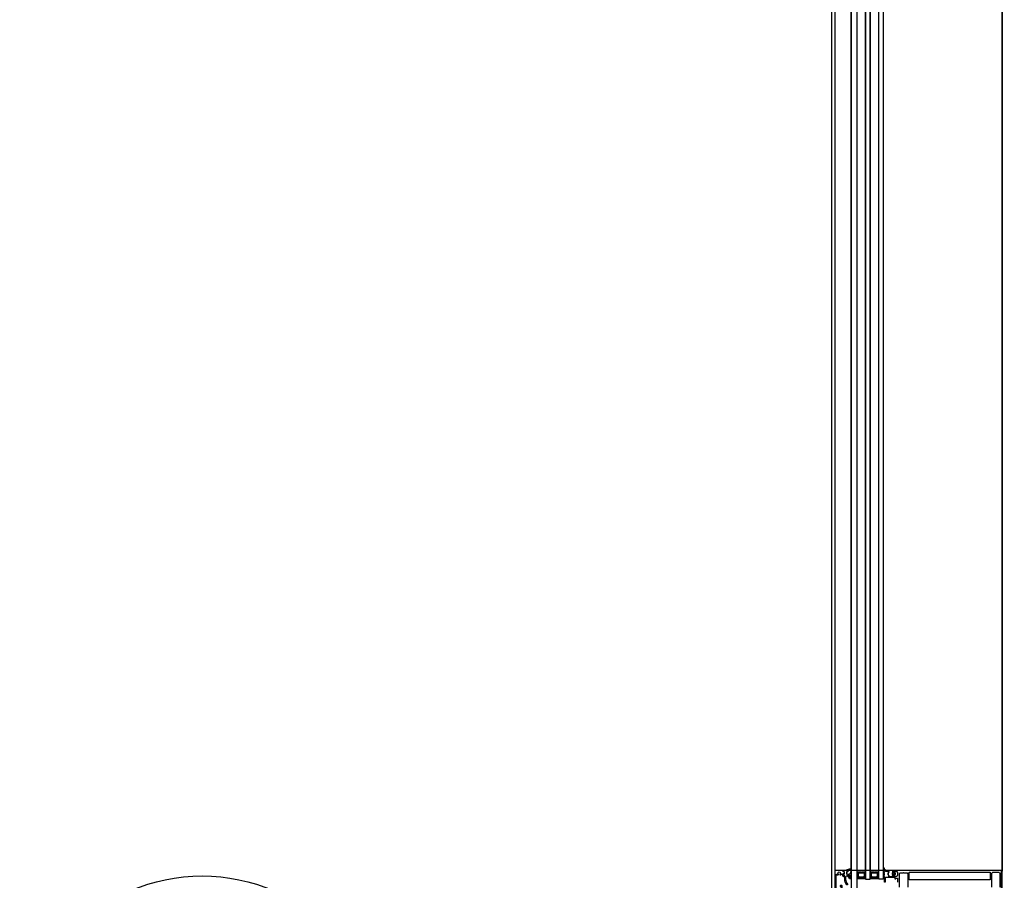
# Model space of a CAD drawing. Header units: millimetres. Extents: x 373037 to 682063, y 76092 to 274210.
# Tile 178 of 256: x 653924 to 655274, y 266476 to 267656. Entities that reach past the tile are written whole.
import ezdxf

# ---------------------------------------------------------------- set-up
doc = ezdxf.new("R2010")
doc.units = ezdxf.units.MM
doc.header["$LTSCALE"] = 100
doc.linetypes.add('ČÁRKOVANÁ', pattern=[19.05, 12.7, -6.35])
doc.layers.get('0').update_dxf_attribs({"linetype": 'CONTINUOUS'})
doc.layers.add('PUDORYS', color=253, linetype='CONTINUOUS')

# ---------------------------------------------------------------- blocks, each defined once
blk = doc.blocks.new('284336')
for points in [[(-0.7, -9.6), (-10, -9.6, 0.414511), (-10.5, -10.1), (-10.5, -15.5, -1), (-11.7, -15.5), (-11.7, -9.6), (-12.7, -8.9, -0.668884), (-12.6, -8.2), (-12, -8, 0.766384), (-12, -7.2), (-12.6, -7, -0.76831), (-12.6, -6.2), (-12, -6, 0.766384), (-12, -5.2), (-12.6, -5, -0.76831), (-12.6, -4.2), (-12, -4, 0.766384), (-12, -3.2), (-12.6, -3, -0.877523), (-12.5, -2.2), (-12.1, -2.2, 0.698129), (-11.8, -1.5, -0.220231), (-12.9, 0.8), (-12.9, 3.5, -0.157143), (-12.8, 3.7), (-12.7, 3.4, -0.067482), (-12.5, 2.5, 0.393136), (-8.7, -1), (-6.1, -1, -0.414214), (-5.6, -1.5), (-5.6, -2.2, -0.267949), (-5.9, -2.6), (-6.4, -2.9, 0.267949), (-6.6, -3.4), (-6.6, -5.8, 0.267949), (-6.4, -6.3), (-5.9, -6.6, -0.267949), (-5.6, -7), (-5.6, -8.1, 0.414215), (-5.1, -8.6), (-0.4, -8.6), (-0.4, -9.3, -0.414212), (-0.7, -9.6)], [(-0.4, 0), (-0.4, -2, 0.990243), (-0.4, -3), (0.9, -3, 0.414214), (1.2, -2.7), (1.2, -2.6, -0.668123), (1.7, -2.4), (2.7, -3.4, -0.199004), (2.9, -3.8), (2.9, -5.4, -0.199038), (2.7, -5.8), (1.7, -6.8, -0.668191), (1.2, -6.6), (1.2, -6.5, 0.414214), (0.9, -6.2), (-0.4, -6.2, 0.990269), (-0.4, -7.2), (-0.4, -8.6), (-5.1, -8.6, -0.414215), (-5.6, -8.1), (-5.6, -7, 0.267949), (-5.8, -6.6), (-6.3, -6.3, -0.267949), (-6.6, -5.8), (-6.6, -3.4, -0.267949), (-6.3, -3), (-5.8, -2.7, 0.267949), (-5.6, -2.2), (-5.6, -1.5, 0.414214), (-6.1, -1), (-8.7, -1, -0.393156), (-12.5, 2.5, 0.067572), (-12.7, 3.4), (-12.8, 3.7, -0.637545), (-12.1, 3.5), (-11.9, 2.5, 0.344315), (-10.1, 0.9), (0, 0.4, -0.406913), (0.4, 0), (-0.4, 0)], [(1.7, -4.3, 0.414235), (1.2, -3.8), (-0.7, -3.8, 0.414214), (-1.2, -4.3), (-1.2, -4.9, 0.414214), (-0.7, -5.4), (1.2, -5.4, 0.414235), (1.7, -4.9), (1.7, -4.3)]]:
    blk.add_lwpolyline(points, format="xyb", close=True)
blk = doc.blocks.new('433270')
blk.add_lwpolyline([(1, 0, 0.414364), (0, -1), (0, -1.4, 0.255924), (0.2, -1.8, -0.547723), (0.2, -3.2, 0.255924), (0, -3.6), (0, -14.6, 0.414214), (0.3, -14.9), (1.2, -14.9, 0.414214), (1.7, -14.4), (1.7, -10.3, -0.414214), (2, -10), (6, -10, 0.414248), (7, -9), (7, -7.7, 0.414179), (6.5, -7.2), (5.7, -7.2, 0.414232), (5.4, -7.5), (5.4, -8.2, -0.414198), (5.1, -8.5), (2.8, -8.5, -0.414204), (1.8, -7.5), (1.8, -4.5, -0.147432), (2, -3.9, 0.147461), (2.4, -2.5), (2.4, -2.3, -0.414214), (2.9, -1.8), (21.9, -1.8, -0.668178), (22.2, -2.7), (22.2, -2.7, 1), (21.6, -3.3), (21.5, -3.4, 0.198912), (21.4, -3.7), (21.4, -4, 0.414214), (22.1, -4.7), (22.4, -4.7, 0.576988), (22.6, -4.3, -0.311246), (24.6, -4.3, 0.576988), (24.8, -4.7), (25.3, -4.7, -0.260065), (25.3, -6.6), (24.8, -6.6, 0.576988), (24.6, -7.1, -0.311246), (22.6, -7.1, 0.576988), (22.4, -6.6), (22.1, -6.6, 0.414214), (21.4, -7.3), (21.4, -7.6, 0.267949), (21.6, -8), (21.9, -8.2, -0.637047), (21.7, -10), (19.8, -10.7, 0.315299), (19.5, -11.2), (19.5, -11.5, 0.520567), (20.2, -12), (22.8, -11, -0.520567), (23.5, -11.5), (23.5, -12.5, 0.414062), (24, -13), (25, -13, 0.414186), (25.5, -12.5), (25.5, -11.5, -0.414182), (26, -11), (27, -11, 0.414214), (27.5, -10.5), (27.5, -0.5, 0.414214), (27, 0), (1, 0)], format="xyb", close=True)
blk = doc.blocks.new('284325')
for points in [[(0.8, -5.2, -0.560316), (0.9, -4.7), (1.9, -4.4, 0.3153), (2.1, -4.1), (2.1, -1.9, 0.451558), (1.8, -1.6), (0.9, -1.7, -0.399586), (0.6, -1.5), (0.3, -0.1, -0.415977), (0.5, 0.3, 0.024107), (6.1, 1.2, 0.076636), (9, 2.3, -0.577615), (10.8, 1.3), (10, 1.4, 0.283171), (9.1, 0.9, -0.168429), (7.1, -0.7), (5.9, -1.2, 0.315302), (5.2, -2.1), (5.2, -4.2, 0.269719), (6.8, -6.8, -0.194797), (10.2, -11.5, -0.342663), (9.2, -11.2, 0.119207), (5.4, -7.6, 0.578571), (3.6, -8.6), (3.6, -11.8, 0.176415), (6.2, -18.7, -1), (5.2, -19.5, -0.176415), (2.4, -11.8), (2.4, -8.9, 0.208286), (0.8, -5.2)], [(9, -6.7), (10.3, -8.8, -0.134555), (10.8, -10.6, -0.339795), (10.2, -11.5, 0.194788), (6.8, -6.8, -0.269736), (5.2, -4.2), (5.2, -2.1, -0.315302), (5.9, -1.2), (7.1, -0.7, 0.168429), (9.1, 0.9, -0.283167), (10, 1.4), (10.8, 1.3), (10.8, -0.7, -0.070852), (10.7, -1.3), (9.9, -3.9, -0.241839), (9.1, -4.8), (7.9, -5.2, 0.836024), (8.1, -6.2), (8.1, -6.2, -0.255349), (9, -6.7)]]:
    blk.add_lwpolyline(points, format="xyb", close=True)

msp = doc.modelspace()

# ---------------------------------------------------------------- linework, layer by layer
at = {"layer": 'PUDORYS', "color": 252, "true_color": 0x939598}
for p, q in [((655063.6, 266477.7), (655063.6, 268617.2)), ((655071.6, 268617.2), (655071.6, 266477.7)), ((655083.6, 266477.7), (655083.6, 268617.2)), ((655089.6, 268617.2), (655089.6, 266477.7)), ((655101.6, 266477.7), (655101.6, 268617.2)), ((655107.6, 268617.2), (655107.6, 266477.7)), ((655270.6, 268600.7), (655270.6, 266488.7))]:
    msp.add_line(p, q, dxfattribs=at)
at = {"layer": 'PUDORYS', "color": 252, "ltscale": 15, "true_color": 0x939598}
for points in [[(655036.6, 249592.2), (681616.6, 249592.2), (681616.6, 273272.2), (655036.6, 273272.2)], [(681611.6, 273267.2), (655041.6, 273267.2), (655041.6, 249597.2), (681611.6, 249597.2)], [(655063.6, 249619.2), (681589.6, 249619.2), (681589.6, 273245.2), (655063.6, 273245.2)], [(681581.6, 273237.2), (655071.6, 273237.2), (655071.6, 249627.2), (681581.6, 249627.2)], [(655270.6, 273038.2), (681383.2, 273038.2), (681383.2, 249826.2), (655270.6, 249826.2)], [(655083.6, 266477.7), (655089.6, 266477.7), (655089.6, 268611.7), (655083.6, 268611.7)], [(655101.6, 268611.7), (655107.6, 268611.7), (655107.6, 266477.7), (655101.6, 266477.7)], [(655041.6, 266424.7), (655269.6, 266424.7), (655269.6, 266489.7), (655041.6, 266489.7)]]:
    msp.add_lwpolyline(points, close=True, dxfattribs=at)
at = {"layer": 'PUDORYS', "color": 252, "linetype": 'ČÁRKOVANÁ', "ltscale": 5, "true_color": 0x939598}
for points in [[(681606.6, 249602.2), (655036.6, 249602.2), (655036.6, 273272.2), (681606.6, 273272.2)], [(681611.6, 249597.2), (655041.6, 249597.2), (655041.6, 273267.2), (681611.6, 273267.2)], [(681396.6, 249812.2), (655256.6, 249812.2), (655256.6, 273052.2), (681396.6, 273052.2)]]:
    msp.add_lwpolyline(points, close=True, dxfattribs=at)
at = {"layer": 'PUDORYS', "color": 252, "true_color": 0x939598}
for points in [[(655082.6, 266487.7), (655082.6, 266481.7), (655080.6, 266479.7), (655074.6, 266479.7), (655072.6, 266481.7), (655072.6, 266487.7), (655077.1, 266487.7), (655077.1, 266487.2), (655078.1, 266487.2), (655078.1, 266487.7)], [(655073.6, 266486.7), (655081.6, 266486.7), (655081.6, 266482.1), (655080.2, 266480.7), (655075.2, 266480.7), (655073.6, 266482.1)], [(655100.6, 266487.7), (655100.6, 266481.7), (655098.6, 266479.7), (655092.6, 266479.7), (655090.6, 266481.7), (655090.6, 266487.7), (655095.1, 266487.7), (655095.1, 266487.2), (655096.1, 266487.2), (655096.1, 266487.7)], [(655091.6, 266486.7), (655099.6, 266486.7), (655099.6, 266482.1), (655098.2, 266480.7), (655093.2, 266480.7), (655091.6, 266482.1)]]:
    msp.add_lwpolyline(points, close=True, dxfattribs=at)
for points in [[(655270.6, 266463.2), (655270.6, 266488.7, 0.414214), (655269.6, 266489.7), (655269.6, 266489.7), (655121.1, 266489.7, 0.414214), (655120.6, 266489.2), (655120.6, 266487.9, 0.41422), (655121.1, 266487.4), (655121.6, 266487.4), (655121.6, 266488.4), (655126.1, 266488.4, -0.414214), (655127.1, 266487.4), (655127.1, 266482.7, -0.414214), (655126.1, 266481.7), (655121.6, 266481.7), (655121.6, 266483.4), (655121.1, 266483.4, 0.414201), (655120.6, 266482.9), (655120.6, 266480.9, 0.414214), (655121.1, 266480.4), (655123.3, 266480.4, -0.414214), (655123.8, 266479.9), (655123.8, 266478.1), (655125, 266478.1), (655125, 266479.3), (655126.8, 266479.3, -0.414214), (655127.1, 266479), (655127.1, 266473.7, -0.414167)], [(655130.1, 266466.8), (655130.1, 266485.2, -0.414214), (655131.6, 266486.7), (655135.1, 266486.7, -0.399985), (655136.1, 266486.7), (655139.8, 266486.7, -0.414214), (655141.3, 266485.2), (655141.3, 266466.8, 0.13165)], [(655256.4, 266466.8), (655256.4, 266485.7, -0.414232), (655257.9, 266487.2), (655261.6, 266487.2, -0.399985), (655262.6, 266487.2), (655266.1, 266487.2, -0.414232), (655267.6, 266485.7), (655267.6, 266466.8, 0.116937)]]:
    msp.add_lwpolyline(points, format="xyb", dxfattribs=at)
msp.add_lwpolyline([(655143.8, 266487.6), (655253.9, 266487.6, -0.414214), (655254.4, 266487.1), (655254.4, 266477.4, -0.414214), (655253.9, 266476.9), (655143.8, 266476.9, -0.414214), (655143.3, 266477.4), (655143.3, 266487.1, -0.414214), (655143.8, 266487.6)], format="xyb", close=True, dxfattribs=at)
at = {"layer": 'PUDORYS', "color": 252, "ltscale": 20, "true_color": 0x939598}
msp.add_circle((654174.2, 266232.2), 250, dxfattribs=at)
at = {"layer": 'PUDORYS', "color": 252, "true_color": 0x939598}
for centre, radius, start, end in [((655072.1, 266485.5), 0.596, 213.0366, 326.9634), ((655072.1, 266485.2), 0.596, 213.0366, 326.9634), ((655072.1, 266484.9), 0.596, 213.0366, 326.9634), ((655072.1, 266484.6), 0.596, 213.0366, 326.9634), ((655072.1, 266484.3), 0.596, 213.0366, 326.9634), ((655072.1, 266484.1), 0.596, 213.0366, 326.9634), ((655072.1, 266483.8), 0.596, 213.0366, 326.9634), ((655072.1, 266483.5), 0.596, 213.0366, 326.9634), ((655072.1, 266483.2), 0.596, 213.0366, 326.9634), ((655083.1, 266485.5), 0.596, 213.0366, 326.9634), ((655083.1, 266485.2), 0.596, 213.0366, 326.9634), ((655083.1, 266484.9), 0.596, 213.0366, 326.9634), ((655083.1, 266484.6), 0.596, 213.0366, 326.9634), ((655083.1, 266484.3), 0.596, 213.0366, 326.9634), ((655083.1, 266484.1), 0.596, 213.0366, 326.9634), ((655083.1, 266483.8), 0.596, 213.0366, 326.9634), ((655083.1, 266483.5), 0.596, 213.0366, 326.9634), ((655083.1, 266483.2), 0.596, 213.0366, 326.9634), ((655090.1, 266485.5), 0.596, 213.0366, 326.9634), ((655090.1, 266485.2), 0.596, 213.0366, 326.9634), ((655090.1, 266484.9), 0.596, 213.0366, 326.9634), ((655090.1, 266484.6), 0.596, 213.0366, 326.9634), ((655090.1, 266484.3), 0.596, 213.0366, 326.9634), ((655090.1, 266484.1), 0.596, 213.0366, 326.9634), ((655090.1, 266483.8), 0.596, 213.0366, 326.9634), ((655090.1, 266483.5), 0.596, 213.0366, 326.9634), ((655090.1, 266483.2), 0.596, 213.0366, 326.9634), ((655101.1, 266485.5), 0.596, 213.0366, 326.9634), ((655101.1, 266485.2), 0.596, 213.0366, 326.9634), ((655101.1, 266484.9), 0.596, 213.0366, 326.9634), ((655101.1, 266484.6), 0.596, 213.0366, 326.9634), ((655101.1, 266484.3), 0.596, 213.0366, 326.9634), ((655101.1, 266484.1), 0.596, 213.0366, 326.9634), ((655101.1, 266483.8), 0.596, 213.0366, 326.9634), ((655101.1, 266483.5), 0.596, 213.0366, 326.9634), ((655101.1, 266483.2), 0.596, 213.0366, 326.9634), ((655072.1, 266482.9), 0.596, 213.0366, 326.9634), ((655072.1, 266482.6), 0.596, 213.0366, 326.9634), ((655072.1, 266482.3), 0.596, 213.0366, 326.9634), ((655072.1, 266482), 0.596, 213.0366, 326.9634), ((655072.3, 266482), 0.879, 223.5036, 316.0051), ((655072.4, 266482.1), 1.26, 231.5004, 308.0344), ((655072.6, 266482.2), 1.71, 237.3143, 302.7051), ((655072.7, 266482.5), 2.25, 241.5972, 298.4727), ((655072.9, 266482.8), 2.9, 244.7048, 294.6933), ((655073, 266483.2), 3.55, 247.591, 292.7062), ((655077.6, 266455.8), 22.7, 74.6728, 105.3272), ((655082.3, 266483.2), 3.55, 247.2938, 292.409), ((655082.4, 266482.8), 2.9, 245.3067, 295.2952), ((655082.6, 266482.5), 2.25, 241.5273, 298.4028), ((655082.7, 266482.2), 1.71, 237.2949, 302.6857), ((655082.9, 266482.1), 1.26, 231.9656, 308.4996), ((655083, 266482), 0.879, 223.9949, 316.4964), ((655083.1, 266482.9), 0.596, 213.0366, 326.9634), ((655083.1, 266482.6), 0.596, 213.0366, 326.9634), ((655083.1, 266482.3), 0.596, 213.0366, 326.9634), ((655083.1, 266482), 0.596, 213.0366, 326.9634), ((655090.1, 266482.9), 0.596, 213.0366, 326.9634), ((655090.1, 266482.6), 0.596, 213.0366, 326.9634), ((655090.1, 266482.3), 0.596, 213.0366, 326.9634), ((655090.1, 266482), 0.596, 213.0366, 326.9634), ((655090.3, 266482), 0.879, 223.5036, 316.0051), ((655090.4, 266482.1), 1.26, 231.5004, 308.0344), ((655090.6, 266482.2), 1.71, 237.3143, 302.7051), ((655090.7, 266482.5), 2.25, 241.5972, 298.4727), ((655090.9, 266482.8), 2.9, 244.7048, 294.6933), ((655091, 266483.2), 3.55, 247.591, 292.7062), ((655095.6, 266455.8), 22.7, 74.6728, 105.3272), ((655100.3, 266483.2), 3.55, 247.2938, 292.409), ((655100.4, 266482.8), 2.9, 245.3067, 295.2952), ((655100.6, 266482.5), 2.25, 241.5273, 298.4028), ((655100.7, 266482.2), 1.71, 237.2949, 302.6857), ((655100.9, 266482.1), 1.26, 231.9656, 308.4996), ((655101, 266482), 0.879, 223.9949, 316.4964), ((655101.1, 266482.9), 0.596, 213.0366, 326.9634), ((655101.1, 266482.6), 0.596, 213.0366, 326.9634), ((655101.1, 266482.3), 0.596, 213.0366, 326.9634), ((655101.1, 266482), 0.596, 213.0366, 326.9634)]:
    msp.add_arc(centre, radius, start, end, dxfattribs=at)

# ---------------------------------------------------------------- block references
at = {"layer": 'PUDORYS', "color": 252, "true_color": 0x939598, "rotation": 90}
msp.add_blockref('433270', (655041.6, 266462.2), dxfattribs=at)
at = {"layer": 'PUDORYS', "color": 252, "true_color": 0x939598}
for name, p in [('284325', (655052.5, 266489.7)), ('284336', (655121, 266489.7))]:
    msp.add_blockref(name, p, dxfattribs=at)

doc.saveas('drawing.dxf')
